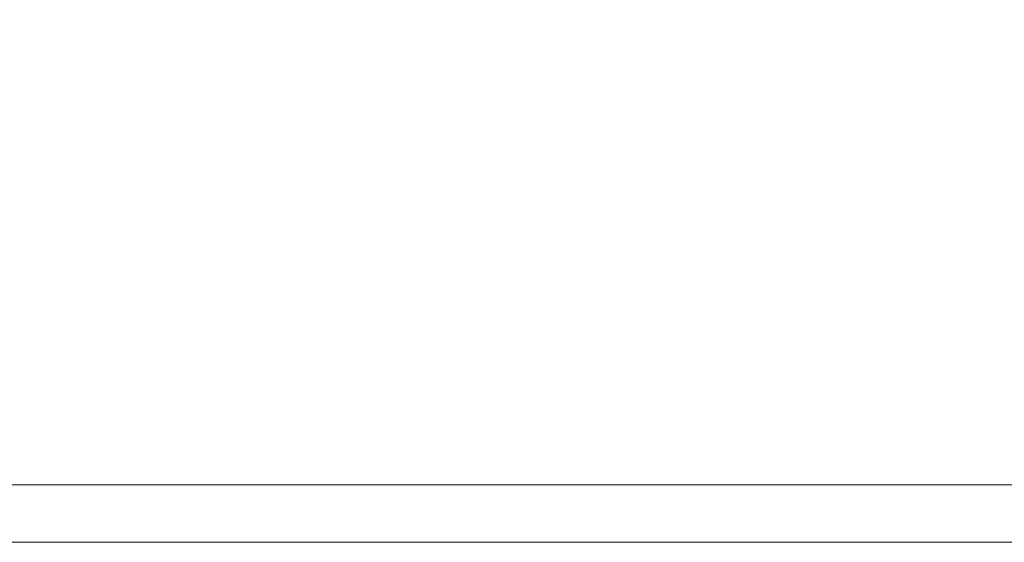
# Model space of a CAD drawing. Header units: metres. Extents: x 179 to 4242, y -694 to 805.
# Tile 20 of 25: x 1448 to 1534, y -302 to -257. Entities that reach past the tile are written whole.
import ezdxf

# ---------------------------------------------------------------- set-up
doc = ezdxf.new("R2010")
doc.units = ezdxf.units.M
doc.header["$LTSCALE"] = 2
doc.layers.add('Linie_tabeli', color=7, linetype='Continuous', lineweight=0)
doc.layers.add('warstwa_nr_0', color=8, linetype='Continuous', lineweight=0)

msp = doc.modelspace()

# ---------------------------------------------------------------- linework, layer by layer
at = {"layer": 'Linie_tabeli'}
msp.add_lwpolyline([(521.2987226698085, -297), (1571.786622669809, -297), (1571.786622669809, -10), (521.2987226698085, -10)], close=True, dxfattribs=at)
at = {"layer": 'warstwa_nr_0'}
msp.add_lwpolyline([(496.2987226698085, -302), (1576.786622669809, -302), (1576.786622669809, -5), (496.2987226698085, -5)], close=True, dxfattribs=at)

doc.saveas('drawing.dxf')
